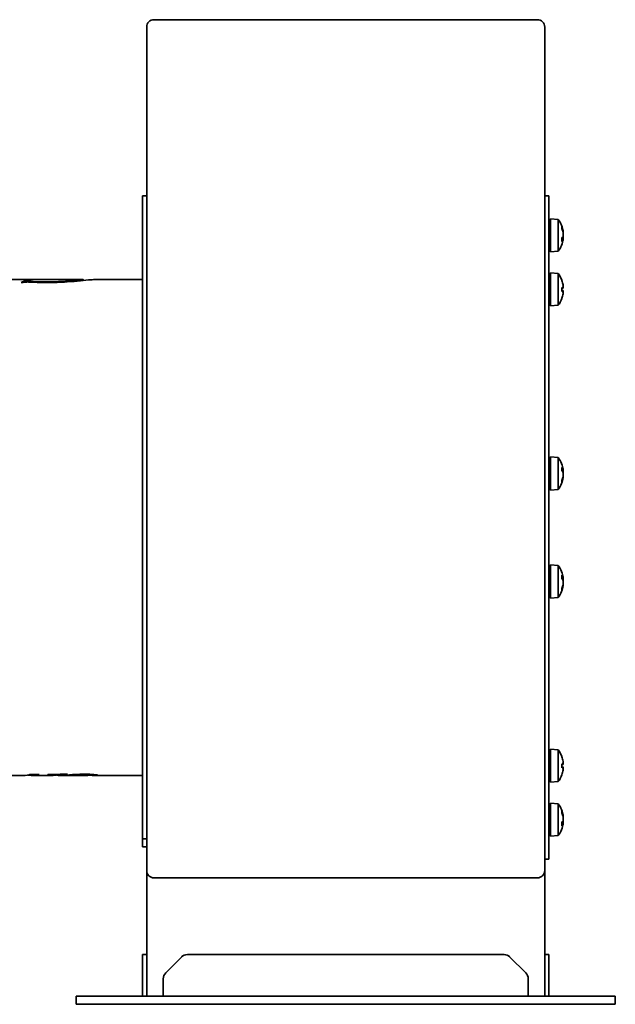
# Model space of a CAD drawing. Header units: millimetres. Extents: x 64 to 356, y 30 to 267.
# Tile 2 of 2: x 212 to 356, y 30 to 267. Entities that reach past the tile are written whole.
import ezdxf

# ---------------------------------------------------------------- set-up
doc = ezdxf.new("R2010")
doc.units = ezdxf.units.MM
doc.layers.add('Krawędzie widoczne(ISO)', color=7, linetype='Continuous', lineweight=35, true_color=0x262659)

msp = doc.modelspace()

# ---------------------------------------------------------------- linework, layer by layer
at = {"layer": 'Krawędzie widoczne(ISO)'}
for p, q in [((244.8, 267.25), (337.2, 267.25)), ((243, 154.25), (243, 265.45)), ((339, 265.45), (339, 154.25)), ((242, 224.75), (242, 69.67)), ((242, 224.75), (243, 224.75)), ((340, 224.75), (339, 224.75)), ((340, 224.75), (340, 64.75)), ((340.4, 219.23), (340.4, 211.23)), ((342.25, 219.07), (340.4, 219.23)), ((342.25, 219.07), (342.25, 211.39)), ((340.4, 218.23), (340, 218.23)), ((340, 218.05), (340.4, 218.05)), ((340.4, 217.53), (340, 217.53)), ((340, 216.73), (340.4, 216.73)), ((343.12, 216.83), (343.12, 217.27)), ((340.4, 215.75), (340, 215.75)), ((340, 214.71), (340.4, 214.71)), ((343.12, 213.77), (343.12, 214.58)), ((343.43, 214.5), (343.12, 214.53)), ((343.44, 216.1), (343.38, 216.1)), ((343.43, 215.95), (343.41, 215.95)), ((343.44, 214.35), (343.43, 214.35)), ((340.4, 213.73), (340, 213.73)), ((340, 212.93), (340.4, 212.93)), ((340.4, 212.41), (340, 212.41)), ((340, 212.23), (340.4, 212.23)), ((342.25, 211.39), (340.4, 211.23)), ((208.53, 204.55), (227.52, 204.55)), ((214.1, 204.45), (214.58, 204.45)), ((214.1, 203.97), (214.1, 204.45)), ((214.46, 203.98), (214.46, 204.34)), ((227.76, 204.35), (227.76, 204.5)), ((230.19, 204.55), (242, 204.55)), ((340, 205.2), (340.4, 205.2)), ((340.4, 205.02), (340, 205.02)), ((340, 204.5), (340.4, 204.5)), ((340.4, 206.2), (340.4, 198.2)), ((342.25, 206.04), (340.4, 206.2)), ((342.25, 206.04), (342.25, 198.36)), ((343.12, 204.33), (343.12, 204.34)), ((213.24, 203.85), (212.76, 203.85)), ((340.4, 203.7), (340, 203.7)), ((340, 202.72), (340.4, 202.72)), ((343.12, 201.73), (343.12, 202.68)), ((343.42, 202.51), (343.12, 202.48)), ((343.42, 201.9), (343.12, 201.93)), ((343.43, 202.91), (343.41, 202.91)), ((340.4, 201.68), (340, 201.68)), ((340, 200.7), (340.4, 200.7)), ((340.4, 199.91), (340, 199.91)), ((343.12, 200.06), (343.12, 200.08)), ((343.43, 201.49), (343.41, 201.5)), ((340, 199.38), (340.4, 199.38)), ((340.4, 199.2), (340, 199.2)), ((342.25, 198.36), (340.4, 198.2)), ((340.4, 161.77), (340.4, 153.77)), ((342.25, 161.61), (340.4, 161.77)), ((342.25, 161.61), (342.25, 153.94)), ((340, 160.77), (340.4, 160.77)), ((340.4, 160.59), (340, 160.59)), ((340, 160.07), (340.4, 160.07)), ((340.4, 159.27), (340, 159.27)), ((343.12, 158.42), (343.12, 159.23)), ((340, 158.29), (340.4, 158.29)), ((340.4, 157.25), (340, 157.25)), ((343.43, 158.5), (343.12, 158.47)), ((343.44, 156.9), (343.38, 156.9)), ((343.43, 157.05), (343.41, 157.05)), ((343.44, 158.65), (343.43, 158.65)), ((340, 156.27), (340.4, 156.27)), ((340.4, 155.48), (340, 155.48)), ((340, 154.95), (340.4, 154.95)), ((340.4, 154.77), (340, 154.77)), ((343.12, 155.73), (343.12, 156.17)), ((243, 62.05), (243, 154.25)), ((339, 154.25), (339, 62.05)), ((342.25, 153.94), (340.4, 153.77)), ((340.4, 135.73), (340.4, 127.73)), ((342.25, 135.56), (340.4, 135.73)), ((342.25, 135.56), (342.25, 127.89)), ((340.4, 134.73), (340, 134.73)), ((340, 134.55), (340.4, 134.55)), ((340.4, 134.02), (340, 134.02)), ((340, 133.23), (340.4, 133.23)), ((343.12, 132.37), (343.12, 133.18)), ((340.4, 132.25), (340, 132.25)), ((340, 131.21), (340.4, 131.21)), ((343.43, 132.45), (343.12, 132.43)), ((343.44, 130.85), (343.38, 130.86)), ((343.43, 131), (343.41, 131)), ((343.44, 132.6), (343.43, 132.6)), ((340.4, 130.23), (340, 130.23)), ((340, 129.43), (340.4, 129.43)), ((340.4, 128.91), (340, 128.91)), ((340, 128.73), (340.4, 128.73)), ((343.12, 129.68), (343.12, 130.13)), ((342.25, 127.89), (340.4, 127.73)), ((340.4, 90.3), (340, 90.3)), ((340.4, 91.3), (340.4, 83.3)), ((342.25, 91.14), (340.4, 91.3)), ((342.25, 91.14), (342.25, 83.46)), ((340, 90.12), (340.4, 90.12)), ((340.4, 89.59), (340, 89.59)), ((340, 88.8), (340.4, 88.8)), ((343.12, 89.42), (343.12, 89.44)), ((343.43, 88.01), (343.41, 88)), ((340.4, 87.82), (340, 87.82)), ((340, 86.78), (340.4, 86.78)), ((340.4, 85.8), (340, 85.8)), ((343.12, 86.82), (343.12, 87.77)), ((343.42, 87.6), (343.12, 87.57)), ((343.42, 86.99), (343.12, 87.02)), ((343.43, 86.59), (343.41, 86.59)), ((208.25, 84.95), (212.8, 84.95)), ((213.31, 84.96), (213.31, 84.95)), ((214.96, 85.22), (217.09, 85.22)), ((215.36, 84.95), (220.07, 84.95)), ((219.14, 85.19), (219.14, 85.14)), ((221.15, 85.21), (221.15, 85.09)), ((222.23, 84.95), (228.5, 84.95)), ((222.98, 85.24), (222.98, 85.02)), ((228.87, 85.24), (228.87, 85)), ((230.77, 84.95), (242, 84.95)), ((340, 85), (340.4, 85)), ((340.4, 84.48), (340, 84.48)), ((340, 84.3), (340.4, 84.3)), ((342.25, 83.46), (340.4, 83.3)), ((343.12, 85.16), (343.12, 85.17)), ((340, 77.27), (340.4, 77.27)), ((340.4, 77.09), (340, 77.09)), ((340, 76.57), (340.4, 76.57)), ((340.4, 78.27), (340.4, 70.27)), ((342.25, 78.11), (340.4, 78.27)), ((342.25, 78.11), (342.25, 70.43)), ((343.12, 75.87), (343.12, 76.32)), ((340.4, 75.77), (340, 75.77)), ((340, 74.79), (340.4, 74.79)), ((340.4, 73.75), (340, 73.75)), ((343.12, 72.82), (343.12, 73.63)), ((343.44, 75.15), (343.38, 75.14)), ((343.43, 75), (343.41, 75)), ((340, 72.77), (340.4, 72.77)), ((340.4, 71.97), (340, 71.97)), ((340, 71.45), (340.4, 71.45)), ((340.4, 71.27), (340, 71.27)), ((343.43, 73.55), (343.12, 73.57)), ((343.44, 73.4), (343.43, 73.4)), ((242, 69.67), (242, 67.75)), ((242, 69.67), (243, 69.67)), ((342.25, 70.43), (340.4, 70.27)), ((243, 67.75), (242, 67.75)), ((340, 64.75), (339, 64.75)), ((243, 62.05), (243, 31.75)), ((339, 31.75), (339, 62.05)), ((244.8, 60.25), (337.2, 60.25)), ((242, 41.16), (242, 41.75)), ((243, 41.75), (242, 41.75)), ((242, 41.16), (242, 37.34)), ((247.59, 37.34), (251.41, 41.16)), ((252.83, 41.75), (329.17, 41.75)), ((330.59, 41.16), (334.41, 37.34)), ((340, 41.75), (339, 41.75)), ((340, 41.75), (340, 41.16)), ((340, 41.16), (340, 37.34)), ((242, 35.92), (242, 37.34)), ((242, 35.92), (242, 33.75)), ((247, 33.75), (247, 35.92)), ((335, 35.92), (335, 33.75)), ((340, 37.34), (340, 35.92)), ((340, 35.92), (340, 33.75)), ((242, 31.75), (242, 33.75)), ((247, 33.75), (247, 31.75)), ((335, 31.75), (335, 33.75)), ((340, 33.75), (340, 31.75)), ((226, 31.75), (230, 31.75)), ((226, 29.75), (226, 31.75)), ((352, 31.75), (230, 31.75)), ((352, 31.75), (356, 31.75)), ((356, 29.75), (356, 31.75)), ((226, 29.75), (230, 29.75)), ((352, 29.75), (230, 29.75)), ((352, 29.75), (356, 29.75))]:
    msp.add_line(p, q, dxfattribs=at)
for centre, radius, start, end in [((244.8, 265.45), 1.8, 90, 180), ((337.2, 265.45), 1.8, 0, 90), ((337, 215.23), 6.5, 7.7377, 36.1956), ((337, 215.23), 6.5, 323.8044, 352.2623), ((337, 202.2), 6.5, 19.8815, 36.1956), ((342.92, 204.34), 0.206, 0, 19.8815), ((337, 202.2), 6.5, 323.8044, 340.1185), ((342.92, 200.06), 0.206, 340.1185, 0), ((337, 157.77), 6.5, 7.7377, 36.1956), ((337, 157.77), 6.5, 323.8044, 352.2623), ((337, 131.73), 6.5, 7.7377, 36.1956), ((337, 131.73), 6.5, 323.8044, 352.2623), ((337, 87.3), 6.5, 19.8815, 36.1956), ((342.92, 89.44), 0.206, 0, 19.8815), ((337, 87.3), 6.5, 323.8044, 340.1185), ((342.92, 85.16), 0.206, 340.1185, 0), ((337, 74.27), 6.5, 7.7377, 36.1956), ((337, 74.27), 6.5, 323.8044, 352.2623), ((244.8, 62.05), 1.8, 180, 270), ((337.2, 62.05), 1.8, 270, 0), ((252.83, 39.75), 2, 90, 135), ((329.17, 39.75), 2, 45, 90), ((249, 35.92), 2, 135, 180), ((333, 35.92), 2, 0, 45)]:
    msp.add_arc(centre, radius, start, end, dxfattribs=at)
for centre, major_axis, ratio, start_param, end_param in [((342.92, 217.27), (0.202, 0.045), 0.937457, 6.076564, 6.423526), ((337.04, 215.08), (6.27, 1.64), 0.93862, 6.212259, 6.390406), ((337.04, 215.52), (6.43, -0.87), 0.758355, 0.271401, 0.449548), ((337.04, 214.81), (6.46, 0.6), 0.33376, 5.904617, 6.082764), ((337.04, 215.57), (6.44, -0.74), 0.645989, 6.009705, 6.187852), ((342.92, 213.79), (-0.206, 0.023), 0.644355, 2.865695, 3.212658), ((338.54, 212.6), (4.94, 2.89), 0.148062, 0.074391, 0.145928), ((338.54, 217.73), (4.88, -3), 0.298412, 0.342443, 0.413981), ((338.54, 214.77), (1.63, 5.49), 0.853275, 4.813956, 4.885493), ((338.54, 216.15), (2.93, -4.92), 0.812989, 0.70507, 0.776607), ((343.76, 215.76), (-0.456, -0.262), 0.073585, 0.574787, 0.736125), ((337.04, 215.65), (6.46, -0.6), 0.33376, 0.200421, 0.214942), ((343.76, 214.7), (-0.456, 0.262), 0.073585, 5.54706, 5.692595), ((338.54, 212.72), (4.88, 3), 0.298412, 5.933691, 5.940742), ((343.76, 215.17), (0.455, 0.254), 0.150946, 2.279216, 2.290331), ((343.76, 214.07), (0.453, -0.124), 0.508103, 2.501338, 2.520104), ((337.04, 202.28), (5.84, -2.82), 0.979749, 0.611822, 0.789969), ((342.92, 202.66), (0.206, 0.018), 0.179732, 6.267333, 6.614295), ((337.04, 201.76), (6.46, 0.57), 0.180266, 0.153405, 0.331552), ((337.04, 202.64), (6.46, -0.57), 0.180266, 5.951633, 6.12978), ((338.54, 200.16), (4.58, 3.44), 0.554863, 6.048844, 6.120382), ((338.54, 203.91), (-4.25, 3.83), 0.664926, 3.842345, 3.913882), ((343.76, 203.17), (-0.452, -0.225), 0.299538, 0.567435, 0.630241), ((342.92, 201.75), (-0.206, 0.018), 0.179732, 2.810483, 3.157445), ((337.04, 202.12), (-5.84, -2.82), 0.979749, 2.351624, 2.529771), ((338.54, 200.5), (4.25, 3.83), 0.664926, 5.510896, 5.582433), ((338.54, 204.25), (4.58, -3.44), 0.554863, 0.162804, 0.234341), ((343.76, 201.23), (0.452, -0.225), 0.299538, 2.511352, 2.574157), ((342.92, 159.21), (0.206, 0.023), 0.644355, 6.21212, 6.559083), ((337.04, 157.43), (6.44, 0.74), 0.645989, 0.095334, 0.273481), ((337.04, 158.19), (6.46, -0.6), 0.33376, 0.200421, 0.378568), ((337.04, 157.48), (6.43, 0.87), 0.758355, 5.833638, 6.011785), ((338.54, 156.85), (-2.93, -4.92), 0.812989, 2.364986, 2.436523), ((338.54, 158.23), (-1.63, 5.49), 0.853275, 4.539285, 4.610822), ((338.54, 155.27), (4.88, 3), 0.298412, 5.869205, 5.940742), ((338.54, 160.4), (4.94, -2.89), 0.148062, 6.137257, 6.208794), ((343.76, 158.3), (0.456, 0.262), 0.073585, 3.732183, 3.877718), ((337.04, 157.35), (6.46, 0.6), 0.33376, 6.068243, 6.082764), ((343.76, 157.24), (0.456, -0.262), 0.073585, 2.405468, 2.566806), ((343.76, 158.93), (-0.453, -0.124), 0.508103, 0.621488, 0.640255), ((338.54, 160.28), (4.88, -3), 0.298412, 0.342443, 0.349495), ((343.76, 157.83), (-0.455, 0.254), 0.150946, 0.851262, 0.862377), ((337.04, 157.92), (6.27, -1.64), 0.93862, 6.175965, 6.354112), ((342.92, 155.73), (-0.202, 0.045), 0.937457, 3.001252, 3.348214), ((342.92, 133.17), (0.206, 0.023), 0.644355, 6.21212, 6.559083), ((337.04, 131.39), (6.44, 0.74), 0.645989, 0.095334, 0.273481), ((338.54, 130.81), (-2.93, -4.92), 0.812989, 2.364986, 2.436523), ((338.54, 132.18), (-1.63, 5.49), 0.853275, 4.539285, 4.610822), ((337.04, 132.15), (6.46, -0.6), 0.33376, 0.200421, 0.378568), ((337.04, 131.44), (6.43, 0.87), 0.758355, 5.833638, 6.011785), ((337.04, 131.88), (6.27, -1.64), 0.93862, 6.175965, 6.354112), ((338.54, 129.22), (4.88, 3), 0.298412, 5.869205, 5.940742), ((338.54, 134.35), (4.94, -2.89), 0.148062, 6.137257, 6.208794), ((343.76, 132.26), (0.456, 0.262), 0.073585, 3.732183, 3.877718), ((337.04, 131.31), (6.46, 0.6), 0.33376, 6.068243, 6.082764), ((343.76, 131.2), (0.456, -0.262), 0.073585, 2.405468, 2.566806), ((343.76, 132.88), (-0.453, -0.124), 0.508103, 0.621488, 0.640255), ((338.54, 134.23), (4.88, -3), 0.298412, 0.342443, 0.349495), ((343.76, 131.78), (-0.455, 0.254), 0.150946, 0.851262, 0.862377), ((342.92, 129.69), (-0.202, 0.045), 0.937457, 3.001252, 3.348214), ((337.04, 87.38), (5.84, -2.82), 0.979749, 0.611822, 0.789969), ((338.54, 85.25), (4.58, 3.44), 0.554863, 6.048844, 6.120382), ((338.54, 89), (-4.25, 3.83), 0.664926, 3.842345, 3.913882), ((343.76, 88.27), (-0.452, -0.225), 0.299538, 0.567435, 0.630241), ((342.92, 87.75), (0.206, 0.018), 0.179732, 6.267333, 6.614295), ((337.04, 86.86), (6.46, 0.57), 0.180266, 0.153405, 0.331552), ((337.04, 87.74), (6.46, -0.57), 0.180266, 5.951633, 6.12978), ((342.92, 86.84), (-0.206, 0.018), 0.179732, 2.810483, 3.157445), ((337.04, 87.22), (-5.84, -2.82), 0.979749, 2.351624, 2.529771), ((338.54, 85.59), (4.25, 3.83), 0.664926, 5.510896, 5.582433), ((338.54, 89.34), (4.58, -3.44), 0.554863, 0.162804, 0.234341), ((343.76, 86.33), (0.452, -0.225), 0.299538, 2.511352, 2.574157), ((342.92, 76.31), (0.202, 0.045), 0.937457, 6.076564, 6.423526), ((337.04, 74.12), (6.27, 1.64), 0.93862, 6.212259, 6.390406), ((337.04, 74.56), (6.43, -0.87), 0.758355, 0.271401, 0.449548), ((337.04, 73.85), (6.46, 0.6), 0.33376, 5.904617, 6.082764), ((338.54, 71.65), (4.94, 2.89), 0.148062, 0.074391, 0.145928), ((338.54, 76.78), (4.88, -3), 0.298412, 0.342443, 0.413981), ((343.76, 74.8), (-0.456, -0.262), 0.073585, 0.574787, 0.736125), ((337.04, 74.69), (6.46, -0.6), 0.33376, 0.200421, 0.214942), ((343.76, 73.74), (-0.456, 0.262), 0.073585, 5.54706, 5.692595), ((338.54, 71.77), (4.88, 3), 0.298412, 5.933691, 5.940742), ((343.76, 74.22), (0.455, 0.254), 0.150946, 2.279216, 2.290331), ((337.04, 74.61), (6.44, -0.74), 0.645989, 6.009705, 6.187852), ((342.92, 72.83), (-0.206, 0.023), 0.644355, 2.865695, 3.212658), ((338.54, 73.82), (1.63, 5.49), 0.853275, 4.813956, 4.885493), ((338.54, 75.19), (2.93, -4.92), 0.812989, 0.70507, 0.776607), ((343.76, 73.12), (0.453, -0.124), 0.508103, 2.501338, 2.520104)]:
    msp.add_ellipse(centre, major_axis=major_axis, ratio=ratio, start_param=start_param, end_param=end_param, dxfattribs=at)
for points, knots in [([(343.44, 216.1), (343.44, 216.1), (343.44, 216.11), (343.44, 216.12), (343.43, 216.14), (343.43, 216.18), (343.42, 216.21), (343.41, 216.26), (343.41, 216.28), (343.41, 216.29)], [-0.14159818, -0.14159818, -0.14159818, -0.14159818, -0.13573428, -0.13573428, -0.12469501, -0.12469501, -0.11365575, -0.11365575, -0.10828626, -0.10828626, -0.10828626, -0.10828626]), ([(343.41, 215.99), (343.41, 215.96), (343.42, 215.92), (343.43, 215.85), (343.43, 215.81), (343.44, 215.74), (343.44, 215.7), (343.44, 215.63), (343.44, 215.6), (343.44, 215.56), (343.43, 215.55), (343.43, 215.54)], [-0.1800581, -0.1800581, -0.1800581, -0.1800581, -0.16889095, -0.16889095, -0.15772379, -0.15772379, -0.14676457, -0.14676457, -0.13580535, -0.13580535, -0.13009158, -0.13009158, -0.13009158, -0.13009158]), ([(343.43, 215.41), (343.42, 215.43), (343.42, 215.45), (343.41, 215.47), (343.41, 215.48), (343.41, 215.49)], [-0.12203933, -0.12203933, -0.12203933, -0.12203933, -0.11365575, -0.11365575, -0.10828626, -0.10828626, -0.10828626, -0.10828626]), ([(343.43, 215.39), (343.43, 215.39), (343.43, 215.39), (343.44, 215.36), (343.44, 215.32), (343.44, 215.24), (343.44, 215.2), (343.44, 215.13), (343.43, 215.1), (343.43, 215.03), (343.42, 215.01), (343.41, 214.98), (343.41, 214.97), (343.41, 214.97)], [-0.15827539, -0.15827539, -0.15827539, -0.15827539, -0.15764996, -0.15764996, -0.14669212, -0.14669212, -0.13573428, -0.13573428, -0.12469501, -0.12469501, -0.11365575, -0.11365575, -0.10828626, -0.10828626, -0.10828626, -0.10828626]), ([(343.41, 214.5), (343.42, 214.52), (343.42, 214.54), (343.43, 214.6), (343.43, 214.64), (343.44, 214.72), (343.44, 214.76), (343.44, 214.83), (343.44, 214.86), (343.44, 214.89), (343.43, 214.9), (343.43, 214.91)], [-0.17566459, -0.17566459, -0.17566459, -0.17566459, -0.16889095, -0.16889095, -0.15772379, -0.15772379, -0.14676457, -0.14676457, -0.13580535, -0.13580535, -0.13009158, -0.13009158, -0.13009158, -0.13009158]), ([(343.41, 214.43), (343.41, 214.46), (343.42, 214.48), (343.43, 214.5), (343.43, 214.5), (343.44, 214.5), (343.44, 214.49), (343.44, 214.45), (343.44, 214.43), (343.44, 214.38), (343.43, 214.37), (343.43, 214.35)], [-0.18005785, -0.18005785, -0.18005785, -0.18005785, -0.1688907, -0.1688907, -0.15772354, -0.15772354, -0.14676432, -0.14676432, -0.1358051, -0.1358051, -0.13009133, -0.13009133, -0.13009133, -0.13009133]), ([(343.43, 215.95), (343.43, 215.95), (343.44, 215.95), (343.44, 215.96), (343.44, 215.97), (343.44, 216), (343.44, 216.03), (343.44, 216.07), (343.43, 216.08), (343.43, 216.1)], [0.0199546, 0.0199546, 0.0199546, 0.0199546, 0.02233431, 0.02233431, 0.03329353, 0.03329353, 0.04425275, 0.04425275, 0.0496824, 0.0496824, 0.0496824, 0.0496824]), ([(343.43, 215.06), (343.43, 215.06), (343.43, 215.06), (343.44, 215.1), (343.44, 215.13), (343.44, 215.19), (343.44, 215.21), (343.44, 215.23)], [-0.15827539, -0.15827539, -0.15827539, -0.15827539, -0.15764996, -0.15764996, -0.14669212, -0.14669212, -0.14159818, -0.14159818, -0.14159818, -0.14159818]), ([(343.43, 214.31), (343.43, 214.31), (343.43, 214.31), (343.44, 214.33), (343.44, 214.34), (343.44, 214.35), (343.44, 214.35), (343.44, 214.35)], [-0.15827557, -0.15827557, -0.15827557, -0.15827557, -0.15765014, -0.15765014, -0.1466923, -0.1466923, -0.14159836, -0.14159836, -0.14159836, -0.14159836]), ([(214.46, 204.34), (214.46, 204.27), (214.85, 204.19), (215.62, 204.11), (216.4, 204.03), (217.47, 203.98), (218.83, 203.98)], [0, 0, 0, 0, 1, 1, 1, 2, 2, 2, 2]), ([(230.19, 204.55), (230.03, 204.55), (229.78, 204.54), (229.46, 204.51), (228.8, 204.46), (227.99, 204.37), (227.01, 204.28), (226.03, 204.18), (224.96, 204.09), (223.82, 204.01)], [0.496689, 0.496689, 0.496689, 0.496689, 1, 1, 1, 2, 2, 2, 3, 3, 3, 3]), ([(214.4, 203.98), (214.19, 203.98), (214, 203.97), (213.85, 203.96), (213.69, 203.94), (213.49, 203.91), (213.24, 203.85)], [0, 0, 0, 0, 1, 1, 1, 2, 2, 2, 2]), ([(343.41, 203.26), (343.41, 203.22), (343.42, 203.18), (343.43, 203.11), (343.43, 203.07), (343.44, 203.01), (343.44, 202.98), (343.44, 202.94), (343.44, 202.93), (343.44, 202.91), (343.43, 202.91), (343.43, 202.91)], [0, 0, 0, 0, 0.01116716, 0.01116716, 0.02233431, 0.02233431, 0.03329353, 0.03329353, 0.04425275, 0.04425275, 0.04996652, 0.04996652, 0.04996652, 0.04996652]), ([(343.43, 202.81), (343.43, 202.8), (343.43, 202.8), (343.44, 202.76), (343.44, 202.72), (343.44, 202.65), (343.44, 202.62), (343.44, 202.57), (343.43, 202.55), (343.43, 202.51), (343.42, 202.51), (343.41, 202.51), (343.41, 202.51), (343.41, 202.51)], [-0.15827539, -0.15827539, -0.15827539, -0.15827539, -0.15764996, -0.15764996, -0.14669212, -0.14669212, -0.13573428, -0.13573428, -0.12469501, -0.12469501, -0.11365575, -0.11365575, -0.10828626, -0.10828626, -0.10828626, -0.10828626]), ([(343.41, 201.9), (343.41, 201.9), (343.42, 201.9), (343.43, 201.88), (343.43, 201.87), (343.44, 201.83), (343.44, 201.8), (343.44, 201.73), (343.44, 201.69), (343.44, 201.64), (343.43, 201.62), (343.43, 201.6)], [-0.1800581, -0.1800581, -0.1800581, -0.1800581, -0.16889095, -0.16889095, -0.15772379, -0.15772379, -0.14676457, -0.14676457, -0.13580535, -0.13580535, -0.13009158, -0.13009158, -0.13009158, -0.13009158]), ([(343.43, 201.49), (343.43, 201.49), (343.43, 201.49), (343.44, 201.49), (343.44, 201.49), (343.44, 201.46), (343.44, 201.43), (343.44, 201.38), (343.43, 201.35), (343.43, 201.28), (343.42, 201.24), (343.41, 201.18), (343.41, 201.17), (343.41, 201.15)], [-0.15827539, -0.15827539, -0.15827539, -0.15827539, -0.15764996, -0.15764996, -0.14669212, -0.14669212, -0.13573428, -0.13573428, -0.12469501, -0.12469501, -0.11365575, -0.11365575, -0.10828626, -0.10828626, -0.10828626, -0.10828626]), ([(343.43, 158.65), (343.43, 158.65), (343.43, 158.65), (343.44, 158.61), (343.44, 158.58), (343.44, 158.54), (343.44, 158.52), (343.44, 158.5), (343.43, 158.5), (343.43, 158.51), (343.42, 158.52), (343.41, 158.55), (343.41, 158.56), (343.41, 158.57)], [-0.15827539, -0.15827539, -0.15827539, -0.15827539, -0.15764996, -0.15764996, -0.14669212, -0.14669212, -0.13573428, -0.13573428, -0.12469501, -0.12469501, -0.11365575, -0.11365575, -0.10828626, -0.10828626, -0.10828626, -0.10828626]), ([(343.43, 158.09), (343.43, 158.09), (343.43, 158.09), (343.44, 158.11), (343.44, 158.13), (343.44, 158.2), (343.44, 158.23), (343.44, 158.3), (343.43, 158.34), (343.43, 158.42), (343.42, 158.46), (343.41, 158.49), (343.41, 158.49), (343.41, 158.5)], [-0.15827539, -0.15827539, -0.15827539, -0.15827539, -0.15764996, -0.15764996, -0.14669212, -0.14669212, -0.13573428, -0.13573428, -0.12469501, -0.12469501, -0.11365575, -0.11365575, -0.11264531, -0.11264531, -0.11264531, -0.11264531]), ([(343.41, 158.04), (343.41, 158.02), (343.42, 158), (343.43, 157.95), (343.43, 157.92), (343.44, 157.85), (343.44, 157.81), (343.44, 157.73), (343.44, 157.69), (343.44, 157.64), (343.43, 157.62), (343.43, 157.61)], [-0.18005785, -0.18005785, -0.18005785, -0.18005785, -0.1688907, -0.1688907, -0.15772354, -0.15772354, -0.14676432, -0.14676432, -0.1358051, -0.1358051, -0.13009133, -0.13009133, -0.13009133, -0.13009133]), ([(343.41, 157.51), (343.41, 157.52), (343.42, 157.55), (343.43, 157.58), (343.43, 157.58), (343.43, 157.59)], [0, 0, 0, 0, 0.01116716, 0.01116716, 0.01357731, 0.01357731, 0.01357731, 0.01357731]), ([(343.43, 157.46), (343.43, 157.46), (343.43, 157.46), (343.44, 157.44), (343.44, 157.41), (343.44, 157.35), (343.44, 157.32), (343.44, 157.24), (343.43, 157.2), (343.43, 157.13), (343.42, 157.09), (343.41, 157.04), (343.41, 157.03), (343.41, 157.01)], [-0.15827557, -0.15827557, -0.15827557, -0.15827557, -0.15765014, -0.15765014, -0.1466923, -0.1466923, -0.13573446, -0.13573446, -0.12469519, -0.12469519, -0.11365593, -0.11365593, -0.10828644, -0.10828644, -0.10828644, -0.10828644]), ([(343.41, 156.71), (343.41, 156.74), (343.42, 156.77), (343.43, 156.83), (343.43, 156.86), (343.44, 156.89), (343.44, 156.9), (343.44, 156.9), (343.44, 156.9), (343.44, 156.9)], [-0.1800581, -0.1800581, -0.1800581, -0.1800581, -0.16889095, -0.16889095, -0.15772379, -0.15772379, -0.14676457, -0.14676457, -0.14539301, -0.14539301, -0.14539301, -0.14539301]), ([(343.44, 158.65), (343.44, 158.65), (343.44, 158.65), (343.44, 158.65), (343.44, 158.65), (343.44, 158.67), (343.43, 158.68), (343.43, 158.69)], [-0.14690241, -0.14690241, -0.14690241, -0.14690241, -0.14676457, -0.14676457, -0.13580535, -0.13580535, -0.13009158, -0.13009158, -0.13009158, -0.13009158]), ([(343.44, 157.77), (343.44, 157.77), (343.44, 157.77), (343.44, 157.81), (343.44, 157.85), (343.44, 157.91), (343.43, 157.92), (343.43, 157.94)], [0.03315569, 0.03315569, 0.03315569, 0.03315569, 0.03329353, 0.03329353, 0.04425275, 0.04425275, 0.04996652, 0.04996652, 0.04996652, 0.04996652]), ([(343.43, 156.9), (343.43, 156.9), (343.43, 156.9), (343.44, 156.93), (343.44, 156.96), (343.44, 157.01), (343.44, 157.03), (343.44, 157.04), (343.44, 157.05), (343.43, 157.05)], [-0.15797902, -0.15797902, -0.15797902, -0.15797902, -0.15764996, -0.15764996, -0.14669212, -0.14669212, -0.13573428, -0.13573428, -0.12832655, -0.12832655, -0.12832655, -0.12832655]), ([(343.43, 132.6), (343.43, 132.6), (343.43, 132.6), (343.44, 132.57), (343.44, 132.54), (343.44, 132.49), (343.44, 132.47), (343.44, 132.45), (343.43, 132.45), (343.43, 132.46), (343.42, 132.47), (343.41, 132.5), (343.41, 132.51), (343.41, 132.52)], [-0.15827539, -0.15827539, -0.15827539, -0.15827539, -0.15764996, -0.15764996, -0.14669212, -0.14669212, -0.13573428, -0.13573428, -0.12469501, -0.12469501, -0.11365575, -0.11365575, -0.10828626, -0.10828626, -0.10828626, -0.10828626]), ([(343.43, 132.04), (343.43, 132.04), (343.43, 132.04), (343.44, 132.06), (343.44, 132.09), (343.44, 132.15), (343.44, 132.18), (343.44, 132.26), (343.43, 132.3), (343.43, 132.37), (343.42, 132.41), (343.41, 132.44), (343.41, 132.45), (343.41, 132.45)], [-0.15827557, -0.15827557, -0.15827557, -0.15827557, -0.15765014, -0.15765014, -0.1466923, -0.1466923, -0.13573446, -0.13573446, -0.12469519, -0.12469519, -0.11365593, -0.11365593, -0.11264549, -0.11264549, -0.11264549, -0.11264549]), ([(343.41, 131.99), (343.41, 131.98), (343.42, 131.95), (343.43, 131.9), (343.43, 131.87), (343.44, 131.8), (343.44, 131.76), (343.44, 131.69), (343.44, 131.65), (343.44, 131.59), (343.43, 131.58), (343.43, 131.56)], [0, 0, 0, 0, 0.01116716, 0.01116716, 0.02233431, 0.02233431, 0.03329353, 0.03329353, 0.04425275, 0.04425275, 0.04996652, 0.04996652, 0.04996652, 0.04996652]), ([(343.41, 131.46), (343.41, 131.48), (343.42, 131.5), (343.43, 131.53), (343.43, 131.54), (343.43, 131.54)], [-0.18005785, -0.18005785, -0.18005785, -0.18005785, -0.1688907, -0.1688907, -0.16648054, -0.16648054, -0.16648054, -0.16648054]), ([(343.43, 131.41), (343.43, 131.41), (343.43, 131.41), (343.44, 131.39), (343.44, 131.37), (343.44, 131.3), (343.44, 131.27), (343.44, 131.2), (343.43, 131.16), (343.43, 131.08), (343.42, 131.04), (343.41, 131), (343.41, 130.98), (343.41, 130.97)], [-0.15827539, -0.15827539, -0.15827539, -0.15827539, -0.15764996, -0.15764996, -0.14669212, -0.14669212, -0.13573428, -0.13573428, -0.12469501, -0.12469501, -0.11365575, -0.11365575, -0.10828626, -0.10828626, -0.10828626, -0.10828626]), ([(343.41, 130.66), (343.41, 130.69), (343.42, 130.73), (343.43, 130.79), (343.43, 130.81), (343.44, 130.84), (343.44, 130.85), (343.44, 130.85), (343.44, 130.85), (343.44, 130.85)], [-0.1800581, -0.1800581, -0.1800581, -0.1800581, -0.16889095, -0.16889095, -0.15772379, -0.15772379, -0.14676457, -0.14676457, -0.14539301, -0.14539301, -0.14539301, -0.14539301]), ([(343.44, 132.6), (343.44, 132.6), (343.44, 132.6), (343.44, 132.6), (343.44, 132.61), (343.44, 132.62), (343.43, 132.63), (343.43, 132.64)], [-0.14690241, -0.14690241, -0.14690241, -0.14690241, -0.14676457, -0.14676457, -0.13580535, -0.13580535, -0.13009158, -0.13009158, -0.13009158, -0.13009158]), ([(343.44, 131.73), (343.44, 131.73), (343.44, 131.73), (343.44, 131.77), (343.44, 131.81), (343.44, 131.86), (343.43, 131.88), (343.43, 131.89)], [-0.14690216, -0.14690216, -0.14690216, -0.14690216, -0.14676432, -0.14676432, -0.1358051, -0.1358051, -0.13009133, -0.13009133, -0.13009133, -0.13009133]), ([(343.43, 130.85), (343.43, 130.85), (343.43, 130.85), (343.44, 130.89), (343.44, 130.92), (343.44, 130.96), (343.44, 130.98), (343.44, 131), (343.44, 131), (343.43, 131)], [-0.15797902, -0.15797902, -0.15797902, -0.15797902, -0.15764996, -0.15764996, -0.14669212, -0.14669212, -0.13573428, -0.13573428, -0.12832655, -0.12832655, -0.12832655, -0.12832655]), ([(343.41, 88.35), (343.41, 88.32), (343.42, 88.28), (343.43, 88.2), (343.43, 88.16), (343.44, 88.1), (343.44, 88.07), (343.44, 88.03), (343.44, 88.02), (343.44, 88.01), (343.43, 88.01), (343.43, 88.01)], [-0.18005785, -0.18005785, -0.18005785, -0.18005785, -0.1688907, -0.1688907, -0.15772354, -0.15772354, -0.14676432, -0.14676432, -0.1358051, -0.1358051, -0.13009133, -0.13009133, -0.13009133, -0.13009133]), ([(343.43, 87.9), (343.43, 87.9), (343.43, 87.89), (343.44, 87.86), (343.44, 87.82), (343.44, 87.75), (343.44, 87.71), (343.44, 87.66), (343.43, 87.64), (343.43, 87.61), (343.42, 87.6), (343.41, 87.6), (343.41, 87.6), (343.41, 87.6)], [-0.15827557, -0.15827557, -0.15827557, -0.15827557, -0.15765014, -0.15765014, -0.1466923, -0.1466923, -0.13573446, -0.13573446, -0.12469519, -0.12469519, -0.11365593, -0.11365593, -0.10828644, -0.10828644, -0.10828644, -0.10828644]), ([(343.41, 86.99), (343.41, 87), (343.42, 86.99), (343.43, 86.98), (343.43, 86.96), (343.44, 86.92), (343.44, 86.89), (343.44, 86.83), (343.44, 86.79), (343.44, 86.73), (343.43, 86.71), (343.43, 86.69)], [-0.1800581, -0.1800581, -0.1800581, -0.1800581, -0.16889095, -0.16889095, -0.15772379, -0.15772379, -0.14676457, -0.14676457, -0.13580535, -0.13580535, -0.13009158, -0.13009158, -0.13009158, -0.13009158]), ([(343.43, 86.59), (343.43, 86.59), (343.43, 86.59), (343.44, 86.59), (343.44, 86.58), (343.44, 86.55), (343.44, 86.53), (343.44, 86.48), (343.43, 86.44), (343.43, 86.37), (343.42, 86.33), (343.41, 86.28), (343.41, 86.26), (343.41, 86.24)], [-0.15827539, -0.15827539, -0.15827539, -0.15827539, -0.15764996, -0.15764996, -0.14669212, -0.14669212, -0.13573428, -0.13573428, -0.12469501, -0.12469501, -0.11365575, -0.11365575, -0.10828626, -0.10828626, -0.10828626, -0.10828626]), ([(212.8, 84.95), (212.82, 84.95), (212.84, 84.95), (212.86, 84.95), (213.42, 84.95), (214.01, 84.97), (214.63, 85.12)], [2.963983, 2.963983, 2.963983, 2.963983, 3, 3, 3, 4, 4, 4, 4]), ([(221.15, 85.09), (221.15, 85.11), (221.08, 85.12), (220.94, 85.13), (220.79, 85.14), (220.57, 85.15), (220.27, 85.15)], [0, 0, 0, 0, 1, 1, 1, 2, 2, 2, 2]), ([(227.13, 85.14), (226.1, 85.14), (225.09, 85.09), (224.09, 85.03), (223.08, 84.97), (222.35, 84.93), (221.9, 84.96)], [0, 0, 0, 0, 1, 1, 1, 2, 2, 2, 2]), ([(222.98, 85.02), (224, 85.07), (224.9, 85.14), (225.7, 85.19), (226.5, 85.23), (227.32, 85.25), (228.15, 85.25)], [0, 0, 0, 0, 1, 1, 1, 2, 2, 2, 2]), ([(228.87, 85), (228.87, 85.03), (228.69, 85.07), (228.35, 85.1), (228, 85.13), (227.6, 85.14), (227.13, 85.14)], [0, 0, 0, 0, 1, 1, 1, 2, 2, 2, 2]), ([(228.15, 85.25), (228.98, 85.25), (229.69, 85.22), (230.28, 85.16), (230.87, 85.11), (231.17, 85.04), (231.17, 85)], [0, 0, 0, 0, 1, 1, 1, 2, 2, 2, 2]), ([(343.44, 75.15), (343.44, 75.15), (343.44, 75.15), (343.44, 75.17), (343.43, 75.18), (343.43, 75.23), (343.42, 75.26), (343.41, 75.31), (343.41, 75.32), (343.41, 75.34)], [-0.14159836, -0.14159836, -0.14159836, -0.14159836, -0.13573446, -0.13573446, -0.12469519, -0.12469519, -0.11365593, -0.11365593, -0.10828644, -0.10828644, -0.10828644, -0.10828644]), ([(343.41, 75.03), (343.41, 75.01), (343.42, 74.97), (343.43, 74.9), (343.43, 74.86), (343.44, 74.78), (343.44, 74.74), (343.44, 74.67), (343.44, 74.64), (343.44, 74.61), (343.43, 74.6), (343.43, 74.59)], [-0.1800581, -0.1800581, -0.1800581, -0.1800581, -0.16889095, -0.16889095, -0.15772379, -0.15772379, -0.14676457, -0.14676457, -0.13580535, -0.13580535, -0.13009158, -0.13009158, -0.13009158, -0.13009158]), ([(343.43, 74.46), (343.42, 74.48), (343.42, 74.5), (343.41, 74.52), (343.41, 74.53), (343.41, 74.53)], [-0.12203933, -0.12203933, -0.12203933, -0.12203933, -0.11365575, -0.11365575, -0.10828626, -0.10828626, -0.10828626, -0.10828626]), ([(343.43, 74.44), (343.43, 74.44), (343.43, 74.44), (343.44, 74.4), (343.44, 74.37), (343.44, 74.29), (343.44, 74.25), (343.44, 74.18), (343.43, 74.14), (343.43, 74.08), (343.42, 74.05), (343.41, 74.03), (343.41, 74.02), (343.41, 74.01)], [-0.15827539, -0.15827539, -0.15827539, -0.15827539, -0.15764996, -0.15764996, -0.14669212, -0.14669212, -0.13573428, -0.13573428, -0.12469501, -0.12469501, -0.11365575, -0.11365575, -0.10828626, -0.10828626, -0.10828626, -0.10828626]), ([(343.41, 73.55), (343.42, 73.57), (343.42, 73.59), (343.43, 73.65), (343.43, 73.69), (343.44, 73.76), (343.44, 73.8), (343.44, 73.87), (343.44, 73.9), (343.44, 73.94), (343.43, 73.95), (343.43, 73.96)], [-0.17566459, -0.17566459, -0.17566459, -0.17566459, -0.16889095, -0.16889095, -0.15772379, -0.15772379, -0.14676457, -0.14676457, -0.13580535, -0.13580535, -0.13009158, -0.13009158, -0.13009158, -0.13009158]), ([(343.43, 75), (343.43, 75), (343.44, 75), (343.44, 75), (343.44, 75.01), (343.44, 75.05), (343.44, 75.07), (343.44, 75.12), (343.43, 75.13), (343.43, 75.15)], [-0.16010326, -0.16010326, -0.16010326, -0.16010326, -0.15772354, -0.15772354, -0.14676432, -0.14676432, -0.1358051, -0.1358051, -0.13037545, -0.13037545, -0.13037545, -0.13037545]), ([(343.43, 74.11), (343.43, 74.11), (343.43, 74.11), (343.44, 74.14), (343.44, 74.18), (343.44, 74.24), (343.44, 74.26), (343.44, 74.27)], [-0.15827539, -0.15827539, -0.15827539, -0.15827539, -0.15764996, -0.15764996, -0.14669212, -0.14669212, -0.14159818, -0.14159818, -0.14159818, -0.14159818]), ([(343.41, 73.48), (343.41, 73.5), (343.42, 73.52), (343.43, 73.55), (343.43, 73.55), (343.44, 73.54), (343.44, 73.53), (343.44, 73.5), (343.44, 73.47), (343.44, 73.43), (343.43, 73.41), (343.43, 73.4)], [0, 0, 0, 0, 0.01116716, 0.01116716, 0.02233431, 0.02233431, 0.03329353, 0.03329353, 0.04425275, 0.04425275, 0.04996652, 0.04996652, 0.04996652, 0.04996652]), ([(343.43, 73.36), (343.43, 73.36), (343.43, 73.36), (343.44, 73.38), (343.44, 73.39), (343.44, 73.4), (343.44, 73.4), (343.44, 73.4)], [-0.15827539, -0.15827539, -0.15827539, -0.15827539, -0.15764996, -0.15764996, -0.14669212, -0.14669212, -0.14159818, -0.14159818, -0.14159818, -0.14159818])]:
    msp.add_open_spline(points, degree=3, knots=knots, dxfattribs=at)
for points in [[(212.76, 203.85), (213.2, 204.14), (213.65, 204.34), (214.1, 204.45)], [(214.58, 204.45), (214.5, 204.41), (214.46, 204.37), (214.46, 204.34)], [(218.83, 203.98), (221.62, 203.98), (223.89, 204.2), (225.65, 204.39)], [(225.65, 204.39), (227.06, 204.54), (227.76, 204.6), (227.76, 204.5)], [(215.33, 203.94), (214.91, 203.97), (214.6, 203.98), (214.4, 203.98)], [(218.83, 203.85), (217.55, 203.85), (216.38, 203.88), (215.33, 203.94)], [(223.82, 204.01), (222.23, 203.91), (220.57, 203.85), (218.83, 203.85)], [(213.31, 84.95), (213.24, 84.95), (213.17, 84.95), (213.1, 84.95)], [(214.52, 85.01), (214.44, 85.03), (214.37, 85.04), (214.31, 85.05)], [(217.09, 85.22), (216.23, 84.95), (215.38, 84.88), (214.52, 85.01)], [(214.63, 85.12), (214.74, 85.15), (214.85, 85.18), (214.96, 85.22)], [(219.14, 85.19), (220.73, 85.21), (222.32, 85.23), (223.92, 85.25)], [(220.27, 85.15), (220, 85.15), (219.62, 85.15), (219.14, 85.14)], [(220.07, 84.95), (220.32, 84.95), (220.57, 84.97), (220.83, 85.01)], [(220.83, 85.01), (221.04, 85.04), (221.15, 85.08), (221.15, 85.09)], [(221.9, 84.96), (221.64, 84.97), (221.37, 85.01), (221.11, 85.07)], [(223.92, 85.25), (223.61, 85.15), (223.3, 85.07), (222.98, 85.02)], [(228.5, 84.95), (228.75, 84.95), (228.87, 84.97), (228.87, 85)], [(231.17, 85), (231.17, 84.92), (230.4, 84.93), (228.87, 85.05)]]:
    msp.add_open_spline(points, degree=3, dxfattribs=at)

doc.saveas('drawing.dxf')
